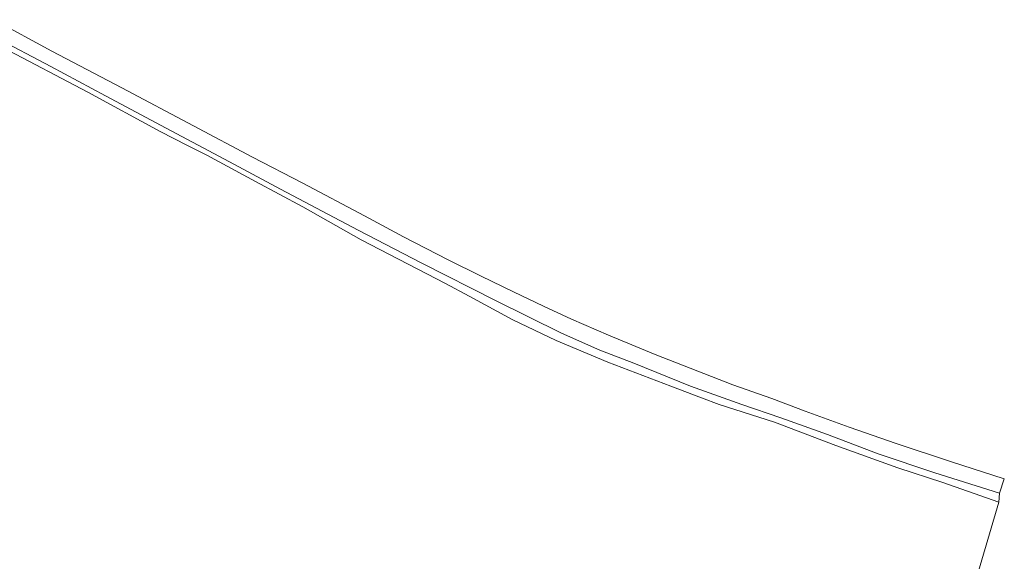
# Model space of a CAD drawing. Extents: x 184075 to 186166, y 346026 to 349063.
# Tile 128 of 136: x 185745 to 185917, y 347363 to 347458. Entities that reach past the tile are written whole.
import ezdxf

# ---------------------------------------------------------------- set-up
doc = ezdxf.new("R2010")
doc.units = 0
for name, color, linetype, lineweight in [('B-ME-GR-BOUWLAND_AKKERBOUW-GV', 80, 'Continuous', 13), ('B-ME-GR-GRAS-GV', 60, 'Continuous', 13), ('B-ME-VH-VERHARDING_ASFALT-GV', 252, 'Continuous', 18)]:
    doc.layers.add(name, color=color, linetype=linetype, lineweight=lineweight)

msp = doc.modelspace()

# ---------------------------------------------------------------- linework, layer by layer
at = {"layer": 'B-ME-GR-BOUWLAND_AKKERBOUW-GV'}
msp.add_polyline3d([(185742.429, 347452.724, 25.382), (185757.224, 347444.94, 25.227), (185769.874, 347438.064, 25.262), (185774.668, 347435.62, 25.367), (185778.027, 347433.907, 25.441), (185786.539, 347429.296, 25.565), (185794.774, 347424.865, 25.907), (185804.975, 347419.099, 26.098), (185819.722, 347411.516, 26.145), (185823.832, 347409.293, 26.126), (185831.467, 347405.163, 26.09), (185839.011, 347401.509, 26.014), (185848.073, 347397.726, 25.907), (185859.06, 347393.536, 25.839), (185864.396, 347391.514, 25.869), (185867.508, 347390.334, 25.887), (185877.15, 347387.279, 25.911), (185887.896, 347383.19, 26.002), (185898.703, 347379.277, 25.931), (185906.568, 347376.708, 25.795), (185916.327, 347373.28, 25.775), (185901.361, 347322.514, 25.795)], dxfattribs=at)
at = {"layer": 'B-ME-GR-GRAS-GV'}
msp.add_polyline3d([(185740.993, 347454.52, 25.517), (185750.778, 347449.39, 25.517), (185760.344, 347444.272, 25.517), (185771.811, 347438.133, 25.533), (185781.098, 347433.24, 25.545), (185790.888, 347427.992, 25.795), (185804.443, 347420.793, 26.153), (185815.549, 347415.068, 26.292), (185828.431, 347408.501, 26.257), (185839.973, 347402.805, 26.177), (185846.664, 347399.834, 26.137), (185852.588, 347397.554, 26.09), (185862.509, 347393.563, 26.086), (185871.484, 347390.322, 26.034), (185878.244, 347388.045, 26.07), (185886.434, 347385.126, 26.066), (185895.293, 347381.738, 26.102), (185905.184, 347378.4, 26.07), (185916.459, 347374.878, 26.038), (185916.327, 347373.28, 25.775), (185906.568, 347376.708, 25.795), (185898.703, 347379.277, 25.931), (185887.896, 347383.19, 26.002), (185877.15, 347387.279, 25.911), (185867.508, 347390.334, 25.887), (185864.396, 347391.514, 25.869), (185859.06, 347393.536, 25.839), (185848.073, 347397.726, 25.907), (185839.011, 347401.509, 26.014), (185831.467, 347405.163, 26.09), (185823.832, 347409.293, 26.126), (185819.722, 347411.516, 26.145), (185804.975, 347419.099, 26.098), (185794.774, 347424.865, 25.907), (185786.539, 347429.296, 25.565), (185778.027, 347433.907, 25.441), (185774.668, 347435.62, 25.367), (185769.874, 347438.064, 25.262), (185757.224, 347444.94, 25.227), (185742.429, 347452.724, 25.382)], dxfattribs=at)
at = {"layer": 'B-ME-VH-VERHARDING_ASFALT-GV'}
msp.add_polyline3d([(185740.84, 347457.58, 25.513), (185750.946, 347452.073, 25.557), (185763.178, 347445.664, 25.525), (185775.676, 347439.033, 25.521), (185785.997, 347433.549, 25.64), (185794.821, 347429.047, 25.907), (185805.577, 347423.284, 26.102), (185812.382, 347419.637, 26.257), (185820.197, 347415.605, 26.265), (185825.92, 347412.76, 26.265), (185831.555, 347410.02, 26.253), (185836.803, 347407.501, 26.245), (185841.722, 347405.23, 26.173), (185848.144, 347402.488, 26.129), (185856.32, 347399.068, 26.098), (185869.861, 347393.807, 26.058), (185876.698, 347391.391, 26.05), (185882.524, 347389.171, 26.038), (185890.172, 347386.417, 26.05), (185898.436, 347383.537, 25.99), (185908.045, 347380.31, 25.97), (185917.293, 347377.344, 25.95), (185916.459, 347374.878, 26.038), (185905.184, 347378.4, 26.07), (185895.293, 347381.738, 26.102), (185886.434, 347385.126, 26.066), (185878.244, 347388.045, 26.07), (185871.484, 347390.322, 26.034), (185862.509, 347393.563, 26.086), (185852.588, 347397.554, 26.09), (185846.664, 347399.834, 26.137), (185839.973, 347402.805, 26.177), (185828.431, 347408.501, 26.257), (185815.549, 347415.068, 26.292), (185804.443, 347420.793, 26.153), (185790.888, 347427.992, 25.795), (185781.098, 347433.24, 25.545), (185771.811, 347438.133, 25.533), (185760.344, 347444.272, 25.517), (185750.778, 347449.39, 25.517), (185740.993, 347454.52, 25.517)], dxfattribs=at)

doc.saveas('drawing.dxf')
